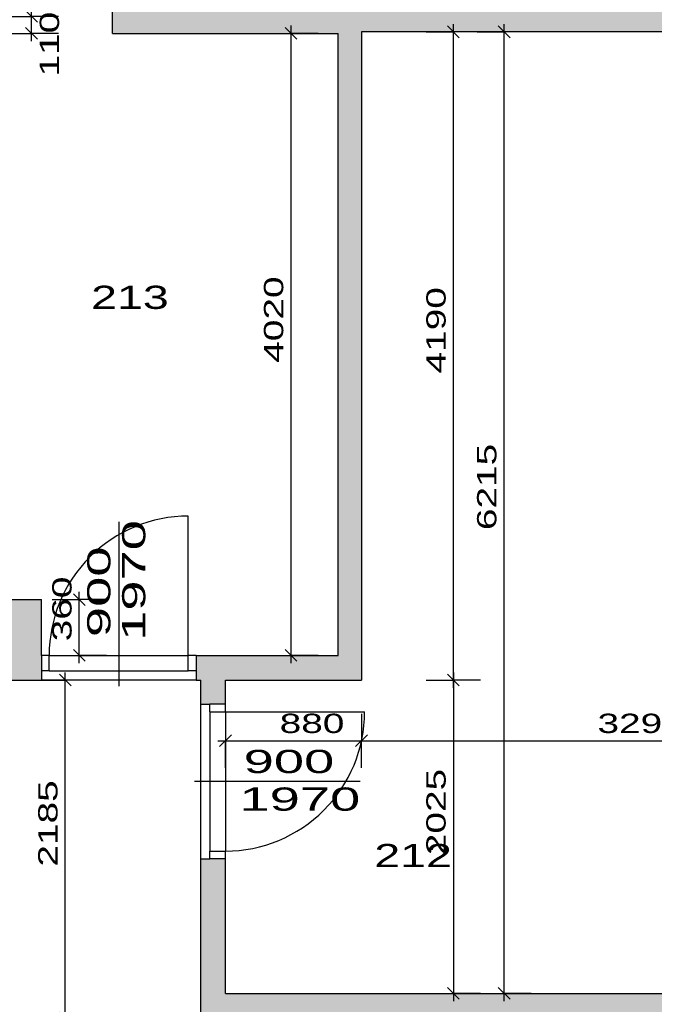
# Model space of a CAD drawing. Extents: x -196363 to 396902, y -489949 to -260582.
# Tile 161 of 256: x 175474 to 179578, y -376843 to -370480. Entities that reach past the tile are written whole.
import ezdxf

# ---------------------------------------------------------------- set-up
doc = ezdxf.new("R2010")
doc.units = 0
doc.header["$MEASUREMENT"] = 0
for name, color, linetype in [('bourani', 15, 'Continuous'), ('koty', 1, 'Continuous'), ('srafbourani', 15, 'Continuous')]:
    doc.layers.add(name, color=color, linetype=linetype)
doc.styles.add('SPIRITTXTSTYLE1', font='ROMAN')
doc.styles.add('SPIRITTXTSTYLE2', font='txt')
doc.linetypes.add('CERCH2', pattern='A,0,-1,[17,dur+dsp vaclavov.shx,S=0.003401,R=0,X=-1,Y=0],0', length=1)
doc.dimstyles.new('SPIRITSTYLE188', dxfattribs={"dimtxt": 125, "dimasz": 12.7, "dimexe": 175, "dimexo": 1545.428345, "dimgap": 50, "dimtad": 1, "dimdec": 3, "dimzin": 0, "dimdsep": 46, "dimlunit": 7, "dimtxsty": 'SPIRITTXTSTYLE1', "dimblk1": '_TICKMARKS188', "dimblk2": '_TICKMARKS188', "dimsah": 1, "dimcen": 0.09, "dimdle": 50, "dimclrd": 1, "dimclre": 1, "dimclrt": 1, "dimadec": 0, "dimazin": 0, "dimtfac": 1, "dimtdec": 4, "dimtofl": 0, "dimtmove": 1, "dimatfit": 0, "dimfxl": 0, "dimtolj": 1, "dimtzin": 0, "dimarcsym": 0})
doc.dimstyles.new('SPIRITSTYLE189', dxfattribs={"dimtxt": 125, "dimasz": 12.7, "dimexe": 175, "dimexo": 1745.453369, "dimgap": 50, "dimtad": 1, "dimdec": 3, "dimzin": 0, "dimdsep": 46, "dimlunit": 7, "dimtxsty": 'SPIRITTXTSTYLE1', "dimblk1": '_TICKMARKS189', "dimblk2": '_TICKMARKS189', "dimsah": 1, "dimcen": 0.09, "dimdle": 50, "dimclrd": 1, "dimclre": 1, "dimclrt": 1, "dimadec": 0, "dimazin": 0, "dimtfac": 1, "dimtdec": 4, "dimtofl": 0, "dimtmove": 1, "dimatfit": 0, "dimfxl": 0, "dimtolj": 1, "dimtzin": 0, "dimarcsym": 0})
doc.dimstyles.new('SPIRITSTYLE191', dxfattribs={"dimtxt": 125, "dimasz": 12.7, "dimexe": 175, "dimexo": 2941.717285, "dimgap": 50, "dimtad": 1, "dimdec": 3, "dimzin": 0, "dimdsep": 46, "dimlunit": 7, "dimtxsty": 'SPIRITTXTSTYLE1', "dimblk1": '_TICKMARKS191', "dimblk2": '_TICKMARKS191', "dimsah": 1, "dimcen": 0.09, "dimdle": 50, "dimclrd": 1, "dimclre": 1, "dimclrt": 1, "dimadec": 0, "dimazin": 0, "dimtfac": 1, "dimtdec": 4, "dimtofl": 0, "dimtmove": 1, "dimatfit": 0, "dimfxl": 0, "dimtolj": 1, "dimtzin": 0, "dimarcsym": 0})
doc.dimstyles.new('SPIRITSTYLE192', dxfattribs={"dimtxt": 125, "dimasz": 12.7, "dimexe": 175, "dimexo": 2085.451172, "dimgap": 50, "dimtad": 1, "dimdec": 3, "dimzin": 0, "dimdsep": 46, "dimlunit": 7, "dimtxsty": 'SPIRITTXTSTYLE1', "dimblk1": '_TICKMARKS192', "dimblk2": '_TICKMARKS192', "dimsah": 1, "dimcen": 0.09, "dimdle": 50, "dimclrd": 1, "dimclre": 1, "dimclrt": 1, "dimadec": 0, "dimazin": 0, "dimtfac": 1, "dimtdec": 4, "dimtofl": 0, "dimtmove": 1, "dimatfit": 0, "dimfxl": 0, "dimtolj": 1, "dimtzin": 0, "dimarcsym": 0})
doc.dimstyles.new('SPIRITSTYLE193', dxfattribs={"dimtxt": 125, "dimasz": 12.7, "dimexe": 175, "dimexo": 2095.44751, "dimgap": 50, "dimtad": 1, "dimdec": 3, "dimzin": 0, "dimdsep": 46, "dimlunit": 7, "dimtxsty": 'SPIRITTXTSTYLE1', "dimblk1": '_TICKMARKS193', "dimblk2": '_TICKMARKS193', "dimsah": 1, "dimcen": 0.09, "dimdle": 50, "dimclrd": 1, "dimclre": 1, "dimclrt": 1, "dimadec": 0, "dimazin": 0, "dimtfac": 1, "dimtdec": 4, "dimtofl": 0, "dimtmove": 1, "dimatfit": 0, "dimfxl": 0, "dimtolj": 1, "dimtzin": 0, "dimarcsym": 0})
doc.dimstyles.new('SPIRITSTYLE278', dxfattribs={"dimtxt": 125, "dimasz": 12.7, "dimexe": 175, "dimexo": 217.137299, "dimgap": 50, "dimtad": 1, "dimdec": 3, "dimzin": 0, "dimdsep": 46, "dimlunit": 7, "dimtxsty": 'SPIRITTXTSTYLE1', "dimblk1": '_TICKMARKS278', "dimblk2": '_TICKMARKS278', "dimsah": 1, "dimcen": 0.09, "dimdle": 50, "dimclrd": 1, "dimclre": 1, "dimclrt": 1, "dimadec": 0, "dimazin": 0, "dimtfac": 1, "dimtdec": 4, "dimtofl": 0, "dimtmove": 1, "dimatfit": 0, "dimfxl": 0, "dimtolj": 1, "dimtzin": 0, "dimarcsym": 0})
doc.dimstyles.new('SPIRITSTYLE401', dxfattribs={"dimtxt": 125, "dimasz": 12.7, "dimexe": 175, "dimexo": 700.803894, "dimgap": 50, "dimtad": 1, "dimdec": 3, "dimzin": 0, "dimdsep": 46, "dimlunit": 7, "dimtxsty": 'SPIRITTXTSTYLE1', "dimblk1": '_TICKMARKS401', "dimblk2": '_TICKMARKS401', "dimsah": 1, "dimcen": 0.09, "dimdle": 50, "dimclrd": 1, "dimclre": 1, "dimclrt": 1, "dimadec": 0, "dimazin": 0, "dimtfac": 1, "dimtdec": 4, "dimtofl": 0, "dimtmove": 1, "dimatfit": 0, "dimfxl": 0, "dimtolj": 1, "dimtzin": 0, "dimarcsym": 0})
doc.dimstyles.new('SPIRITSTYLE402', dxfattribs={"dimtxt": 125, "dimasz": 12.7, "dimexe": 175, "dimexo": 945.97345, "dimgap": 50, "dimtad": 1, "dimdec": 3, "dimzin": 0, "dimdsep": 46, "dimlunit": 7, "dimtxsty": 'SPIRITTXTSTYLE1', "dimblk1": '_TICKMARKS402', "dimblk2": '_TICKMARKS402', "dimsah": 1, "dimcen": 0.09, "dimdle": 50, "dimclrd": 1, "dimclre": 1, "dimclrt": 1, "dimadec": 0, "dimazin": 0, "dimtfac": 1, "dimtdec": 4, "dimtofl": 0, "dimtmove": 1, "dimatfit": 0, "dimfxl": 0, "dimtolj": 1, "dimtzin": 0, "dimarcsym": 0})
doc.dimstyles.new('SPIRITSTYLE410', dxfattribs={"dimtxt": 125, "dimasz": 12.7, "dimexe": 175, "dimexo": 419.072266, "dimgap": 50, "dimtad": 1, "dimdec": 3, "dimzin": 0, "dimdsep": 46, "dimlunit": 7, "dimtxsty": 'SPIRITTXTSTYLE1', "dimblk1": '_TICKMARKS410', "dimblk2": '_TICKMARKS410', "dimsah": 1, "dimcen": 0.09, "dimdle": 50, "dimclrd": 1, "dimclre": 1, "dimclrt": 1, "dimadec": 0, "dimazin": 0, "dimtfac": 1, "dimtdec": 4, "dimtofl": 0, "dimtmove": 1, "dimatfit": 0, "dimfxl": 0, "dimtolj": 1, "dimtzin": 0, "dimarcsym": 0})
doc.dimstyles.new('SPIRITSTYLE411', dxfattribs={"dimtxt": 125, "dimasz": 12.7, "dimexe": 175, "dimexo": 153.116409, "dimgap": 50, "dimtad": 1, "dimdec": 3, "dimzin": 0, "dimdsep": 46, "dimlunit": 7, "dimtxsty": 'SPIRITTXTSTYLE1', "dimblk1": '_TICKMARKS411', "dimblk2": '_TICKMARKS411', "dimsah": 1, "dimcen": 0.09, "dimdle": 50, "dimclrd": 1, "dimclre": 1, "dimclrt": 1, "dimadec": 0, "dimazin": 0, "dimtfac": 1, "dimtdec": 4, "dimtofl": 0, "dimtmove": 1, "dimatfit": 0, "dimfxl": 0, "dimtolj": 1, "dimtzin": 0, "dimarcsym": 0})
doc.dimstyles.new('SPIRITSTYLE412', dxfattribs={"dimtxt": 125, "dimasz": 12.7, "dimexe": 175, "dimexo": 131.040237, "dimgap": 50, "dimtad": 1, "dimdec": 3, "dimzin": 0, "dimdsep": 46, "dimlunit": 7, "dimtxsty": 'SPIRITTXTSTYLE1', "dimblk1": '_TICKMARKS412', "dimblk2": '_TICKMARKS412', "dimsah": 1, "dimcen": 0.09, "dimdle": 50, "dimclrd": 1, "dimclre": 1, "dimclrt": 1, "dimadec": 0, "dimazin": 0, "dimtfac": 1, "dimtdec": 4, "dimtofl": 0, "dimtmove": 1, "dimatfit": 0, "dimfxl": 0, "dimtolj": 1, "dimtzin": 0, "dimarcsym": 0})
doc.dimstyles.new('SPIRITSTYLE413', dxfattribs={"dimtxt": 125, "dimasz": 12.7, "dimexe": 175, "dimexo": -99.196877, "dimgap": 50, "dimtad": 1, "dimdec": 3, "dimzin": 0, "dimdsep": 46, "dimlunit": 7, "dimtxsty": 'SPIRITTXTSTYLE1', "dimblk1": '_TICKMARKS413', "dimblk2": '_TICKMARKS413', "dimsah": 1, "dimcen": 0.09, "dimdle": 50, "dimclrd": 1, "dimclre": 1, "dimclrt": 1, "dimadec": 0, "dimazin": 0, "dimtfac": 1, "dimtdec": 4, "dimtofl": 0, "dimtmove": 1, "dimatfit": 0, "dimfxl": 0, "dimtolj": 1, "dimtzin": 0, "dimarcsym": 0})
doc.dimstyles.new('SPIRITSTYLE415', dxfattribs={"dimtxt": 125, "dimasz": 12.7, "dimexe": 175, "dimexo": 70.169533, "dimgap": 50, "dimtad": 1, "dimdec": 3, "dimzin": 0, "dimdsep": 46, "dimlunit": 7, "dimtxsty": 'SPIRITTXTSTYLE1', "dimblk1": '_TICKMARKS415', "dimblk2": '_TICKMARKS415', "dimsah": 1, "dimcen": 0.09, "dimdle": 50, "dimclrd": 1, "dimclre": 1, "dimclrt": 1, "dimadec": 0, "dimazin": 0, "dimtfac": 1, "dimtdec": 4, "dimtofl": 0, "dimtmove": 1, "dimatfit": 0, "dimfxl": 0, "dimtolj": 1, "dimtzin": 0, "dimarcsym": 0})
pattern_1 = [(45.000008, (858026.688, -24615.152), (-8.41899395, 25.25696945), [0, -23.8125])]

# ---------------------------------------------------------------- blocks, each defined once
blk = doc.blocks.new('_TICKMARKS188')
at = {"color": 1, "linetype": 'Continuous'}
blk.add_line((-3, -3), (3, 3), dxfattribs=at)
blk = doc.blocks.new('*D903')
at = {"color": 1, "linetype": 'Continuous', "ltscale": 300}
for p, q in [((174874.734375, -368472.4375, 1723.800049), (174874.734375, -368647.4375, 1723.800049)), ((176074.734375, -368472.4375, 1723.800049), (176074.734375, -368647.4375, 1723.800049)), ((174824.734375, -368647.4375, 1723.800049), (176124.734375, -368647.4375, 1723.800049)), ((174874.734375, -368822.4375, 1723.800049), (174874.734375, -368647.4375, 1723.800049)), ((176074.734375, -368822.4375, 1723.800049), (176074.734375, -368647.4375, 1723.800049))]:
    blk.add_line(p, q, dxfattribs=at)
at = {"color": 1, "linetype": 'Continuous', "ltscale": 300, "xscale": 12.69999980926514, "yscale": 12.69999980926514, "zscale": 12.69999980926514, "rotation": 180.0000050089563}
blk.add_blockref('_TICKMARKS188', (174874.734375, -368647.4375, 1723.800049), dxfattribs=at)
at = {"color": 1, "linetype": 'Continuous', "ltscale": 300, "xscale": 12.69999980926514, "yscale": 12.69999980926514, "zscale": 12.69999980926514}
blk.add_blockref('_TICKMARKS188', (176074.734375, -368647.4375, 1723.800049), dxfattribs=at)
at = {"color": 1, "linetype": 'Continuous', "ltscale": 300, "style": 'SPIRITTXTSTYLE1', "width": 1.5}
blk.add_text('1200', height=125, dxfattribs=at).set_placement((175361.640625, -368597.46875, 1723.800049))
blk = doc.blocks.new('_TICKMARKS189')
at = {"color": 1, "linetype": 'Continuous'}
blk.add_line((-3, -3), (3, 3), dxfattribs=at)
blk = doc.blocks.new('*D904')
at = {"color": 1, "linetype": 'Continuous', "ltscale": 300}
for p, q in [((176074.734375, -368472.4375, 1723.800049), (176074.734375, -368647.4375, 1723.800049)), ((181364.734375, -368472.4375, 1723.800049), (181364.734375, -368647.4375, 1723.800049)), ((176024.734375, -368647.4375, 1723.800049), (181414.71875, -368647.4375, 1723.800049)), ((176074.734375, -368822.4375, 1723.800049), (176074.734375, -368647.4375, 1723.800049)), ((181364.734375, -368822.4375, 1723.800049), (181364.734375, -368647.4375, 1723.800049))]:
    blk.add_line(p, q, dxfattribs=at)
at = {"color": 1, "linetype": 'Continuous', "ltscale": 300, "xscale": 12.69999980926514, "yscale": 12.69999980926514, "zscale": 12.69999980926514, "rotation": 180.0000050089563}
blk.add_blockref('_TICKMARKS189', (176074.734375, -368647.4375, 1723.800049), dxfattribs=at)
at = {"color": 1, "linetype": 'Continuous', "ltscale": 300, "xscale": 12.69999980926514, "yscale": 12.69999980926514, "zscale": 12.69999980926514}
blk.add_blockref('_TICKMARKS189', (181364.734375, -368647.4375, 1723.800049), dxfattribs=at)
at = {"color": 1, "linetype": 'Continuous', "ltscale": 300, "style": 'SPIRITTXTSTYLE1', "width": 1.5}
blk.add_text('5290', height=125, dxfattribs=at).set_placement((178600.6875, -368597.46875, 1723.800049))
blk = doc.blocks.new('_TICKMARKS191')
at = {"color": 1, "linetype": 'Continuous'}
blk.add_line((-3, -3), (3, 3), dxfattribs=at)
blk = doc.blocks.new('*D906')
at = {"color": 1, "linetype": 'Continuous', "ltscale": 300}
for p, q in [((177684.703125, -368122.4375, 1723.800049), (177684.703125, -368297.4375, 1723.800049)), ((180974.796875, -368122.4375, 1723.800049), (180974.796875, -368297.4375, 1723.800049)), ((181024.796875, -368297.4375, 1723.800049), (177634.71875, -368297.4375, 1723.800049)), ((177684.703125, -368472.4375, 1723.800049), (177684.703125, -368297.4375, 1723.800049)), ((180974.796875, -368472.4375, 1723.800049), (180974.796875, -368297.4375, 1723.800049))]:
    blk.add_line(p, q, dxfattribs=at)
at = {"color": 1, "linetype": 'Continuous', "ltscale": 300, "xscale": 12.69999980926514, "yscale": 12.69999980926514, "zscale": 12.69999980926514}
for p, rotation in [((177684.703125, -368297.4375, 1723.800049), 180.0000050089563), ((180974.796875, -368297.4375, 1723.800049), 360.0000100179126)]:
    blk.add_blockref('_TICKMARKS191', p, dxfattribs=dict(at, rotation=rotation))
at = {"color": 1, "linetype": 'Continuous', "ltscale": 300, "style": 'SPIRITTXTSTYLE1', "width": 1.5}
blk.add_text('3290', height=125, rotation=360.0000100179, dxfattribs=at).set_placement((179210.703125, -368247.46875, 1723.800049))
blk = doc.blocks.new('_TICKMARKS192')
at = {"color": 1, "linetype": 'Continuous'}
blk.add_line((-3, -3), (3, 3), dxfattribs=at)
blk = doc.blocks.new('*D907')
at = {"color": 1, "linetype": 'Continuous', "ltscale": 300}
for p, q in [((177534.734375, -368122.4375, 1723.800049), (177534.734375, -368297.4375, 1723.800049)), ((177684.703125, -368122.4375, 1723.800049), (177684.703125, -368297.4375, 1723.800049)), ((177734.703125, -368297.4375, 1723.800049), (177484.75, -368297.4375, 1723.800049)), ((177534.734375, -368472.4375, 1723.800049), (177534.734375, -368297.4375, 1723.800049)), ((177684.703125, -368472.4375, 1723.800049), (177684.703125, -368297.4375, 1723.800049))]:
    blk.add_line(p, q, dxfattribs=at)
at = {"color": 1, "linetype": 'Continuous', "ltscale": 300, "xscale": 12.69999980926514, "yscale": 12.69999980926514, "zscale": 12.69999980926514}
for p, rotation in [((177534.734375, -368297.4375, 1723.800049), 180.0000050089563), ((177684.703125, -368297.4375, 1723.800049), 360.0000100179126)]:
    blk.add_blockref('_TICKMARKS192', p, dxfattribs=dict(at, rotation=rotation))
at = {"color": 1, "linetype": 'Continuous', "ltscale": 300, "style": 'SPIRITTXTSTYLE1', "width": 1.5}
blk.add_text('150', height=125, rotation=360.0000100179, dxfattribs=at).set_placement((177474.359375, -368268.625, 1723.800049))
blk = doc.blocks.new('_TICKMARKS193')
at = {"color": 1, "linetype": 'Continuous'}
blk.add_line((-3, -3), (3, 3), dxfattribs=at)
blk = doc.blocks.new('*D908')
at = {"color": 1, "linetype": 'Continuous', "ltscale": 300}
for p, q in [((174764.703125, -368122.4375, 1723.800049), (174764.703125, -368297.4375, 1723.800049)), ((177534.734375, -368122.4375, 1723.800049), (177534.734375, -368297.4375, 1723.800049)), ((177584.734375, -368297.4375, 1723.800049), (174714.703125, -368297.4375, 1723.800049)), ((174764.703125, -368472.4375, 1723.800049), (174764.703125, -368297.4375, 1723.800049)), ((177534.734375, -368472.4375, 1723.800049), (177534.734375, -368297.4375, 1723.800049))]:
    blk.add_line(p, q, dxfattribs=at)
at = {"color": 1, "linetype": 'Continuous', "ltscale": 300, "xscale": 12.69999980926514, "yscale": 12.69999980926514, "zscale": 12.69999980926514}
for p, rotation in [((174764.703125, -368297.4375, 1723.800049), 180.0000050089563), ((177534.734375, -368297.4375, 1723.800049), 360.0000100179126)]:
    blk.add_blockref('_TICKMARKS193', p, dxfattribs=dict(at, rotation=rotation))
at = {"color": 1, "linetype": 'Continuous', "ltscale": 300, "style": 'SPIRITTXTSTYLE1', "width": 1.5}
blk.add_text('2770', height=125, rotation=360.0000100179, dxfattribs=at).set_placement((176030.671875, -368247.46875, 1723.800049))
blk = doc.blocks.new('_TICKMARKS401')
at = {"color": 1, "linetype": 'Continuous'}
blk.add_line((-3, -3), (3, 3), dxfattribs=at)
blk = doc.blocks.new('*D1031')
at = {"color": 1, "linetype": 'Continuous', "ltscale": 300}
for p, q in [((175768.890625, -376982.875, 1723.800049), (175768.890625, -374697.875, 1723.800049)), ((175593.890625, -374747.875, 1723.800049), (175768.890625, -374747.875, 1723.800049)), ((175943.890625, -374747.875, 1723.800049), (175768.890625, -374747.875, 1723.800049)), ((175593.890625, -376932.875, 1723.800049), (175768.890625, -376932.875, 1723.800049)), ((175943.890625, -376932.875, 1723.800049), (175768.890625, -376932.875, 1723.800049))]:
    blk.add_line(p, q, dxfattribs=at)
at = {"color": 1, "linetype": 'Continuous', "ltscale": 300, "xscale": 12.69999980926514, "yscale": 12.69999980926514, "zscale": 12.69999980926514}
for p, rotation in [((175768.890625, -374747.875, 1723.800049), 90.00000250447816), ((175768.890625, -376932.875, 1723.800049), 270.0000006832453)]:
    blk.add_blockref('_TICKMARKS401', p, dxfattribs=dict(at, rotation=rotation))
at = {"color": 1, "linetype": 'Continuous', "ltscale": 300, "style": 'SPIRITTXTSTYLE1', "width": 1.5}
blk.add_text('2185', height=125, rotation=90.0000025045, dxfattribs=at).set_placement((175718.890625, -375953.46875, 1723.800049))
blk = doc.blocks.new('_TICKMARKS402')
at = {"color": 1, "linetype": 'Continuous'}
blk.add_line((-3, -3), (3, 3), dxfattribs=at)
blk = doc.blocks.new('*D1032')
at = {"color": 1, "linetype": 'Continuous', "ltscale": 300}
for p, q in [((174398.734375, -374697.875, 1723.800049), (174398.734375, -376382.875, 1723.800049)), ((174223.734375, -374747.875, 1723.800049), (174398.734375, -374747.875, 1723.800049)), ((174573.734375, -374747.875, 1723.800049), (174398.734375, -374747.875, 1723.800049)), ((174223.734375, -376332.875, 1723.800049), (174398.734375, -376332.875, 1723.800049)), ((174573.734375, -376332.875, 1723.800049), (174398.734375, -376332.875, 1723.800049))]:
    blk.add_line(p, q, dxfattribs=at)
at = {"color": 1, "linetype": 'Continuous', "ltscale": 300, "xscale": 12.69999980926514, "yscale": 12.69999980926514, "zscale": 12.69999980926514}
for p, rotation in [((174398.734375, -374747.875, 1723.800049), 90.00000250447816), ((174398.734375, -376332.875, 1723.800049), -90.00000250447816)]:
    blk.add_blockref('_TICKMARKS402', p, dxfattribs=dict(at, rotation=rotation))
at = {"color": 1, "linetype": 'Continuous', "ltscale": 300, "style": 'SPIRITTXTSTYLE1', "width": 1.5}
blk.add_text('1585', height=125, rotation=450.0000193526, dxfattribs=at).set_placement((174348.71875, -375653.46875, 1723.800049))
blk = doc.blocks.new('_TICKMARKS278')
at = {"color": 1, "linetype": 'Continuous'}
blk.add_line((-3, -3), (3, 3), dxfattribs=at)
blk = doc.blocks.new('*D1066')
at = {"color": 1, "linetype": 'Continuous', "ltscale": 300}
for p, q in [((176804.734375, -374965.03125, 1723.800049), (176804.734375, -375140.03125, 1723.800049)), ((177684.703125, -374965.03125, 1723.800049), (177684.703125, -375140.03125, 1723.800049)), ((176754.75, -375140.03125, 1723.800049), (177734.703125, -375140.03125, 1723.800049)), ((176804.734375, -375315, 1723.800049), (176804.734375, -375140.03125, 1723.800049)), ((177684.703125, -375315, 1723.800049), (177684.703125, -375140.03125, 1723.800049))]:
    blk.add_line(p, q, dxfattribs=at)
at = {"color": 1, "linetype": 'Continuous', "ltscale": 300, "xscale": 12.69999980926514, "yscale": 12.69999980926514, "zscale": 12.69999980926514, "rotation": 180.0000050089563}
blk.add_blockref('_TICKMARKS278', (176804.734375, -375140.03125, 1723.800049), dxfattribs=at)
at = {"color": 1, "linetype": 'Continuous', "ltscale": 300, "xscale": 12.69999980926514, "yscale": 12.69999980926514, "zscale": 12.69999980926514}
blk.add_blockref('_TICKMARKS278', (177684.703125, -375140.03125, 1723.800049), dxfattribs=at)
at = {"color": 1, "linetype": 'Continuous', "ltscale": 300, "style": 'SPIRITTXTSTYLE1', "width": 1.5}
blk.add_text('880', height=125, dxfattribs=at).set_placement((177155.4375, -375090.03125, 1723.800049))
blk = doc.blocks.new('*D1067')
at = {"color": 1, "linetype": 'Continuous', "ltscale": 300}
for p, q in [((177684.703125, -374965.03125, 1723.800049), (177684.703125, -375140.03125, 1723.800049)), ((180974.796875, -374965.03125, 1723.800049), (180974.796875, -375140.03125, 1723.800049)), ((177634.71875, -375140.03125, 1723.800049), (181024.796875, -375140.03125, 1723.800049)), ((177684.703125, -375315, 1723.800049), (177684.703125, -375140.03125, 1723.800049)), ((180974.796875, -375315, 1723.800049), (180974.796875, -375140.03125, 1723.800049))]:
    blk.add_line(p, q, dxfattribs=at)
at = {"color": 1, "linetype": 'Continuous', "ltscale": 300, "xscale": 12.69999980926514, "yscale": 12.69999980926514, "zscale": 12.69999980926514, "rotation": 180.0000050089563}
blk.add_blockref('_TICKMARKS278', (177684.703125, -375140.03125, 1723.800049), dxfattribs=at)
at = {"color": 1, "linetype": 'Continuous', "ltscale": 300, "xscale": 12.69999980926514, "yscale": 12.69999980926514, "zscale": 12.69999980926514}
blk.add_blockref('_TICKMARKS278', (180974.796875, -375140.03125, 1723.800049), dxfattribs=at)
at = {"color": 1, "linetype": 'Continuous', "ltscale": 300, "style": 'SPIRITTXTSTYLE1', "width": 1.5}
blk.add_text('3290', height=125, dxfattribs=at).set_placement((179210.703125, -375090.03125, 1723.800049))
blk = doc.blocks.new('_TICKMARKS410')
at = {"color": 1, "linetype": 'Continuous'}
blk.add_line((-3, -3), (3, 3), dxfattribs=at)
blk = doc.blocks.new('*D1068')
at = {"color": 1, "linetype": 'Continuous', "ltscale": 300}
for p, q in [((178278.78125, -374697.875, 1723.80005), (178278.78125, -376822.90625, 1723.80005)), ((178103.78125, -374747.875, 1723.80005), (178278.78125, -374747.875, 1723.80005)), ((178453.78125, -374747.875, 1723.80005), (178278.78125, -374747.875, 1723.80005)), ((178103.78125, -376772.875, 1723.80005), (178278.78125, -376772.875, 1723.80005)), ((178453.78125, -376772.875, 1723.80005), (178278.78125, -376772.875, 1723.80005))]:
    blk.add_line(p, q, dxfattribs=at)
at = {"color": 1, "linetype": 'Continuous', "ltscale": 300, "xscale": 12.69999980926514, "yscale": 12.69999980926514, "zscale": 12.69999980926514}
for p, rotation in [((178278.78125, -374747.875, 1723.80005), 90.00000250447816), ((178278.78125, -376772.875, 1723.80005), -90.00000250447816)]:
    blk.add_blockref('_TICKMARKS410', p, dxfattribs=dict(at, rotation=rotation))
at = {"color": 1, "linetype": 'Continuous', "ltscale": 300, "style": 'SPIRITTXTSTYLE1', "width": 1.5}
blk.add_text('2025', height=125, rotation=450.000019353, dxfattribs=at).set_placement((178228.78125, -375879.40625, 1723.80005))
blk = doc.blocks.new('*D1069')
at = {"color": 1, "linetype": 'Continuous', "ltscale": 300}
for p, q in [((178103.78125, -370557.90625, 1723.80005), (178278.78125, -370557.90625, 1723.80005)), ((178278.78125, -374797.875, 1723.80005), (178278.78125, -370507.90625, 1723.80005)), ((178453.78125, -370557.90625, 1723.80005), (178278.78125, -370557.90625, 1723.80005)), ((178103.78125, -374747.875, 1723.80005), (178278.78125, -374747.875, 1723.80005)), ((178453.78125, -374747.875, 1723.80005), (178278.78125, -374747.875, 1723.80005))]:
    blk.add_line(p, q, dxfattribs=at)
at = {"color": 1, "linetype": 'Continuous', "ltscale": 300, "xscale": 12.69999980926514, "yscale": 12.69999980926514, "zscale": 12.69999980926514}
for p, rotation in [((178278.78125, -370557.90625, 1723.80005), 90.00000250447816), ((178278.78125, -374747.875, 1723.80005), 270.0000006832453)]:
    blk.add_blockref('_TICKMARKS410', p, dxfattribs=dict(at, rotation=rotation))
at = {"color": 1, "linetype": 'Continuous', "ltscale": 300, "style": 'SPIRITTXTSTYLE1', "width": 1.5}
blk.add_text('4190', height=125, rotation=90.000002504, dxfattribs=at).set_placement((178228.78125, -372765.96875, 1723.80005))
blk = doc.blocks.new('_TICKMARKS411')
at = {"color": 1, "linetype": 'Continuous'}
blk.add_line((-3, -3), (3, 3), dxfattribs=at)
blk = doc.blocks.new('*D1070')
at = {"color": 1, "linetype": 'Continuous', "ltscale": 300}
for p, q in [((178431.90625, -370557.90625, 1723.800049), (178606.890625, -370557.90625, 1723.800049)), ((178606.890625, -376822.90625, 1723.800049), (178606.890625, -370507.90625, 1723.800049)), ((178781.890625, -370557.90625, 1723.800049), (178606.890625, -370557.90625, 1723.800049)), ((178431.90625, -376772.875, 1723.800049), (178606.890625, -376772.875, 1723.800049)), ((178781.890625, -376772.875, 1723.800049), (178606.890625, -376772.875, 1723.800049))]:
    blk.add_line(p, q, dxfattribs=at)
at = {"color": 1, "linetype": 'Continuous', "ltscale": 300, "xscale": 12.69999980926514, "yscale": 12.69999980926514, "zscale": 12.69999980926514}
for p, rotation in [((178606.890625, -370557.90625, 1723.800049), 90.00000250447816), ((178606.890625, -376772.875, 1723.800049), 270.0000006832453)]:
    blk.add_blockref('_TICKMARKS411', p, dxfattribs=dict(at, rotation=rotation))
at = {"color": 1, "linetype": 'Continuous', "ltscale": 300, "style": 'SPIRITTXTSTYLE1', "width": 1.5}
blk.add_text('6215', height=125, rotation=90.0000025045, dxfattribs=at).set_placement((178556.890625, -373778.5, 1723.800049))
blk = doc.blocks.new('_TICKMARKS412')
at = {"color": 1, "linetype": 'Continuous'}
blk.add_line((-3, -3), (3, 3), dxfattribs=at)
blk = doc.blocks.new('*D1071')
at = {"color": 1, "linetype": 'Continuous', "ltscale": 300}
for p, q in [((177228.703125, -374637.90625, 1723.800049), (177228.703125, -370517.875, 1723.800049)), ((177053.703125, -370567.90625, 1723.800049), (177228.703125, -370567.90625, 1723.800049)), ((177403.703125, -370567.90625, 1723.800049), (177228.703125, -370567.90625, 1723.800049)), ((177053.703125, -374587.875, 1723.800049), (177228.703125, -374587.875, 1723.800049)), ((177403.703125, -374587.875, 1723.800049), (177228.703125, -374587.875, 1723.800049))]:
    blk.add_line(p, q, dxfattribs=at)
at = {"color": 1, "linetype": 'Continuous', "ltscale": 300, "xscale": 12.69999980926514, "yscale": 12.69999980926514, "zscale": 12.69999980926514}
for p, rotation in [((177228.703125, -370567.90625, 1723.800049), 90.00000250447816), ((177228.703125, -374587.875, 1723.800049), 270.0000006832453)]:
    blk.add_blockref('_TICKMARKS412', p, dxfattribs=dict(at, rotation=rotation))
at = {"color": 1, "linetype": 'Continuous', "ltscale": 300, "style": 'SPIRITTXTSTYLE1', "width": 1.5}
blk.add_text('4020', height=125, rotation=90.0000025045, dxfattribs=at).set_placement((177178.6875, -372696.9375, 1723.800049))
blk = doc.blocks.new('_TICKMARKS413')
at = {"color": 1, "linetype": 'Continuous'}
blk.add_line((-3, -3), (3, 3), dxfattribs=at)
blk = doc.blocks.new('*D1072')
at = {"color": 1, "linetype": 'Continuous', "ltscale": 300}
for p, q in [((175550.515625, -370617.90625, 1723.800049), (175550.515625, -370407.875, 1723.800049)), ((175375.515625, -370457.875, 1723.800049), (175550.515625, -370457.875, 1723.800049)), ((175725.515625, -370457.875, 1723.800049), (175550.515625, -370457.875, 1723.800049)), ((175375.515625, -370567.90625, 1723.800049), (175550.515625, -370567.90625, 1723.800049)), ((175725.515625, -370567.90625, 1723.800049), (175550.515625, -370567.90625, 1723.800049))]:
    blk.add_line(p, q, dxfattribs=at)
at = {"color": 1, "linetype": 'Continuous', "ltscale": 300, "xscale": 12.69999980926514, "yscale": 12.69999980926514, "zscale": 12.69999980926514}
for p, rotation in [((175550.515625, -370457.875, 1723.800049), 90.00000250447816), ((175550.515625, -370567.90625, 1723.800049), 270.0000006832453)]:
    blk.add_blockref('_TICKMARKS413', p, dxfattribs=dict(at, rotation=rotation))
at = {"color": 1, "linetype": 'Continuous', "ltscale": 300, "style": 'SPIRITTXTSTYLE1', "width": 1.5}
blk.add_text('110', height=125, rotation=90.0000025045, dxfattribs=at).set_placement((175728.609375, -370846.75, 1723.800049))
blk = doc.blocks.new('_TICKMARKS415')
at = {"color": 1, "linetype": 'Continuous'}
blk.add_line((-3, -3), (3, 3), dxfattribs=at)
blk = doc.blocks.new('*D1076')
at = {"color": 1, "linetype": 'Continuous', "ltscale": 300}
for p, q in [((175859.875, -374637.90625, 1723.80005), (175859.875, -374177.90625, 1723.80005)), ((175684.875, -374227.90625, 1723.80005), (175859.875, -374227.90625, 1723.80005)), ((176034.875, -374227.90625, 1723.80005), (175859.875, -374227.90625, 1723.80005)), ((175684.875, -374587.875, 1723.80005), (175859.875, -374587.875, 1723.80005)), ((176034.875, -374587.875, 1723.80005), (175859.875, -374587.875, 1723.80005))]:
    blk.add_line(p, q, dxfattribs=at)
at = {"color": 1, "linetype": 'Continuous', "ltscale": 300, "xscale": 12.69999980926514, "yscale": 12.69999980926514, "zscale": 12.69999980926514}
for p, rotation in [((175859.875, -374227.90625, 1723.80005), 90.00000250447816), ((175859.875, -374587.875, 1723.80005), 270.0000006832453)]:
    blk.add_blockref('_TICKMARKS415', p, dxfattribs=dict(at, rotation=rotation))
at = {"color": 1, "linetype": 'Continuous', "ltscale": 300, "style": 'SPIRITTXTSTYLE1', "width": 1.5}
blk.add_text('360', height=125, rotation=90.000002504, dxfattribs=at).set_placement((175809.875, -374497.21875, 1723.80005))

msp = doc.modelspace()

# ---------------------------------------------------------------- hatches: boundary and pattern name
at = {"layer": 'srafbourani', "linetype": 'Continuous', "ltscale": 300}
h = msp.add_hatch(dxfattribs=at)
h.set_pattern_fill('Nasyp-1', color=15, scale=23.8125, angle=45.000008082, style=0, pattern_type=2)
h.set_pattern_definition(pattern_1)
h.paths.add_polyline_path([(176614.73438, -374587.875), (176614.73438, -374687.875), (176614.73438, -374747.875), (176644.70312, -374747.875), (176644.70312, -374902.875), (176704.71875, -374902.875), (176804.73438, -374902.875), (176804.73438, -374747.875), (177684.70312, -374747.875), (177684.70312, -370557.90625), (180354.78125, -370557.90625), (180354.78125, -370677.875), (180504.79688, -370677.875), (180504.79688, -370557.90625), (180974.79688, -370557.90625), (180974.79688, -370967.90625), (180784.79688, -370967.90625), (180784.79688, -371117.875), (180974.79688, -371117.875), (180974.79688, -371412.875), (181364.73438, -371412.875), (181364.73438, -370042.90625), (179229.75, -370042.90625), (176074.73438, -370042.90625), (176074.73438, -370567.90625), (177534.73438, -370567.90625), (177534.73438, -374587.875)], flags=0)
h = msp.add_hatch(dxfattribs=at)
h.set_pattern_fill('Nasyp-1', color=15, scale=23.8125, angle=45.000008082, style=0, pattern_type=2)
h.set_pattern_definition(pattern_1)
h.paths.add_polyline_path([(175424.70312, -374387.875), (175424.70312, -374747.875), (175614.70312, -374747.875), (175614.70312, -374687.875), (175614.70312, -374587.875), (175614.70312, -374227.90625), (174764.70312, -374227.90625), (174764.70312, -371117.875), (174344.70312, -371117.875), (174344.70312, -371127.875), (174614.73438, -371127.875), (174614.73438, -374227.90625), (173514.75, -374227.90625), (173514.75, -374587.875), (173489.73438, -374587.875), (173489.73438, -374687.875), (173489.73438, -374747.875), (173679.75, -374747.875), (173679.75, -374387.875)], flags=0)
h = msp.add_hatch(dxfattribs=at)
h.set_pattern_fill('Nasyp-1', color=15, scale=23.8125, angle=45.000008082, style=0, pattern_type=2)
h.set_pattern_definition(pattern_1)
h.paths.add_polyline_path([(176804.73438, -376772.875), (176804.73438, -375902.875), (176704.71875, -375902.875), (176644.70312, -375902.875), (176644.70312, -376932.875), (180354.78125, -376932.875), (180354.78125, -376772.875)], flags=0)

# ---------------------------------------------------------------- linework, layer by layer
at = {"layer": 'bourani', "color": 15, "linetype": 'Continuous', "ltscale": 300}
for p, q in [((176074.73438, -370567.90625, 2623.80005), (176074.73438, -370042.90625, 2623.80005)), ((180354.78125, -370557.90625, 2623.80005), (177684.70312, -370557.90625, 2623.80005)), ((177684.70312, -370557.90625, 2623.80005), (177684.70312, -374747.875, 2623.80005)), ((176074.73438, -370567.90625, 2623.80005), (177534.73438, -370567.90625, 2623.80005)), ((177534.73438, -374587.875, 2623.80005), (177534.73438, -370567.90625, 2623.80005)), ((176564.73438, -374587.875, 2623.80005), (176564.73438, -373687.90625, 2623.80005)), ((174764.70312, -374227.90625, 2623.80005), (175614.70312, -374227.90625, 2623.80005)), ((175614.70312, -374587.875, 2623.80005), (175614.70312, -374227.90625, 2623.80005)), ((175614.70312, -374587.875, 2623.80005), (175614.70312, -374587.875, 2623.80005)), ((175664.71875, -374587.875, 2623.80005), (175614.70312, -374587.875, 2623.80005)), ((175664.71875, -374687.875, 2623.80005), (175664.71875, -374587.875, 2623.80005)), ((176564.73438, -374687.875, 2623.80005), (176564.73438, -374587.875, 2623.80005)), ((176614.73438, -374587.875, 2623.80005), (176564.73438, -374587.875, 2623.80005)), ((176614.73438, -374587.875, 2623.80005), (177534.73438, -374587.875, 2623.80005)), ((175614.70312, -374687.875, 2623.80005), (175614.70312, -374747.875, 2623.80005)), ((175664.71875, -374687.875, 2623.80005), (175614.70312, -374687.875, 2623.80005)), ((176614.73438, -374687.875, 2623.80005), (176564.73438, -374687.875, 2623.80005)), ((176614.73438, -374687.875, 2623.80005), (176614.73438, -374747.875, 2623.80005)), ((175424.70312, -374747.875, 2623.80005), (175614.70312, -374747.875, 2623.80005)), ((176614.73438, -374747.875, 2623.80005), (176644.70312, -374747.875, 2623.80005)), ((176644.70312, -374902.875, 2623.80005), (176644.70312, -374747.875, 2623.80005)), ((176804.73438, -374902.875, 2623.80005), (176804.73438, -374747.875, 2623.80005)), ((176804.73438, -374747.875, 2623.80005), (177684.70312, -374747.875, 2623.80005)), ((176644.70312, -374902.875, 2623.80005), (176704.71875, -374902.875, 2623.80005)), ((176704.71875, -374952.90625, 2623.80005), (176704.71875, -374902.875, 2623.80005)), ((176704.71875, -374952.90625, 2623.80005), (176804.73438, -374952.90625, 2623.80005)), ((176804.73438, -374952.90625, 2623.80005), (176804.73438, -374902.875, 2623.80005)), ((176804.73438, -374952.90625, 2623.80005), (177704.75, -374952.90625, 2623.80005)), ((176644.70312, -376932.875, 2623.80005), (176644.70312, -375902.875, 2623.80005)), ((176644.70312, -375902.875, 2623.80005), (176704.71875, -375902.875, 2623.80005)), ((176704.71875, -375902.875, 2623.80005), (176704.71875, -375852.90625, 2623.80005)), ((176704.71875, -375852.90625, 2623.80005), (176804.73438, -375852.90625, 2623.80005)), ((176804.73438, -375902.875, 2623.80005), (176804.73438, -375852.90625, 2623.80005)), ((176804.73438, -376772.875, 2623.80005), (176804.73438, -375902.875, 2623.80005)), ((176804.73438, -376772.875, 2623.80005), (180354.78125, -376772.875, 2623.80005))]:
    msp.add_line(p, q, dxfattribs=at)
at = {"layer": 'bourani', "color": 15, "linetype": 'Continuous', "ltscale": 250}
for p, q in [((176114.71875, -373725.96875, 1723.80005), (176114.71875, -374788.125, 1723.80005)), ((177677.01562, -375402.90625, 1723.80005), (176604.51562, -375402.90625, 1723.80005))]:
    msp.add_line(p, q, dxfattribs=at)
at = {"layer": 'bourani', "color": 15, "linetype": 'Continuous', "ltscale": 304.799988}
for p, q in [((175614.70312, -374587.875, 1723.80005), (175614.70312, -374687.875, 1723.80005)), ((176614.73438, -374587.875, 1723.80005), (176614.73438, -374687.875, 1723.80005)), ((176804.73438, -374902.875, 1723.80005), (176704.71875, -374902.875, 1723.80005)), ((176804.73438, -375902.875, 1723.80005), (176704.71875, -375902.875, 1723.80005))]:
    msp.add_line(p, q, dxfattribs=at)
at = {"layer": 'bourani', "color": 15, "linetype": 'Continuous', "ltscale": 370.000031}
for p, q in [((175664.71875, -374587.875, 1723.80005), (176564.73438, -374587.875, 1723.80005)), ((175664.71875, -374687.875, 1723.80005), (176564.73438, -374687.875, 1723.80005)), ((176704.71875, -374952.90625, 1723.80005), (176704.71875, -375852.875, 1723.80005)), ((176804.73438, -374952.90625, 1723.80005), (176804.73438, -375852.875, 1723.80005))]:
    msp.add_line(p, q, dxfattribs=at)
at = {"layer": 'bourani', "color": 15, "linetype": 'CERCH2', "ltscale": 300}
for p, q in [((176614.73438, -374747.875, 2623.80005), (175614.70312, -374747.875, 2623.80005)), ((176644.70312, -375902.875, 2623.80005), (176644.70312, -374902.875, 2623.80005))]:
    msp.add_line(p, q, dxfattribs=at)
at = {"layer": 'bourani', "color": 15, "linetype": 'Continuous', "ltscale": 300}
for centre, radius, start, end in [((176564.73438, -374587.875, 2623.80005), 899.99475, 89.999606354, 180.000005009), ((176804.73438, -374952.90625, 2623.80005), 900.013, 270.000000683, 360.000010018)]:
    msp.add_arc(centre, radius, start, end, dxfattribs=at)
for p in [(176114.71875, -374587.875, 2623.80005), (176804.73438, -375402.90625, 2623.80005)]:
    msp.add_point(p, dxfattribs=at)
at = {"layer": 'bourani', "color": 15, "linetype": 'Continuous', "ltscale": 304.799988}
for p in [(176114.71875, -374587.875, 1723.80005), (176804.73438, -375402.90625, 1723.80005)]:
    msp.add_point(p, dxfattribs=at)
at = {"layer": 'bourani', "color": 15, "linetype": 'Continuous', "ltscale": 250}
for p in [(176114.71875, -374587.875, 1723.80005), (176114.71875, -374687.875, 1723.80005), (176704.71875, -375402.90625, 1723.80005), (176804.73438, -375402.90625, 1723.80005)]:
    msp.add_point(p, dxfattribs=at)

# ---------------------------------------------------------------- texts
at = {"layer": 'bourani', "color": 15, "linetype": 'CERCH2', "ltscale": 300, "style": 'SPIRITTXTSTYLE2', "width": 1.5}
for s, p in [('213', (175936.07812, -372348.90625, 1723.80005)), ('212', (177767.3125, -375957, 1723.80005))]:
    msp.add_text(s, height=150, dxfattribs=at).set_placement(p)
at = {"layer": 'bourani', "color": 15, "linetype": 'Continuous', "ltscale": 250, "style": 'SPIRITTXTSTYLE1', "width": 1.75}
for s, p in [('1970', (176286.60938, -374494.59375)), ('900', (176060.59375, -374470.03125))]:
    msp.add_text(s, height=150, rotation=90.000002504, dxfattribs=at).set_placement(p)
for s, p in [('900', (176922.60938, -375348.78125)), ('1970', (176895.46875, -375591.96875))]:
    msp.add_text(s, height=150, dxfattribs=at).set_placement(p)

# ---------------------------------------------------------------- dimensions: what is measured, and where the dimension line sits
at = {"layer": 'koty', "color": 1, "linetype": 'Continuous', "ltscale": 300}
for base, p1, p2, dimstyle, picture, middle in [((177534.73438, -368297.4375, 1723.80005), (177534.73438, -370567.90625, 1723.80005), (174764.70312, -371117.875, 1723.80005), 'SPIRITSTYLE193', '*D908', (176149.71875, -368297.4375, 1723.80005)), ((181064.75, -368297.4375, 1723.80005), (180974.79688, -371412.875, 1723.80005), (177684.70312, -370557.90625, 1723.80005), 'SPIRITSTYLE191', '*D906', (179329.75, -368297.4375, 1723.80005)), ((174874.73438, -368647.4375, 1723.80005), (174874.73438, -370367.875, 1723.80005), (176074.73438, -370567.90625, 1723.80005), 'SPIRITSTYLE188', '*D903', (175474.73438, -368647.4375, 1723.80005)), ((176074.73438, -368647.4375, 1723.80005), (176074.73438, -370567.90625, 1723.80005), (181364.73438, -370727.875, 1723.80005), 'SPIRITSTYLE189', '*D904', (178719.73438, -368647.4375, 1723.80005)), ((176804.73438, -375140.03125, 1723.80005), (176804.73438, -374747.875, 1723.80005), (177684.70312, -374747.875, 1723.80005), 'SPIRITSTYLE278', '*D1066', (177244.71875, -375140.03125, 1723.80005)), ((177794.73438, -375140.03125, 1723.80005), (177684.70312, -374747.875, 1723.80005), (180974.79688, -374747.875, 1723.80005), 'SPIRITSTYLE278', '*D1067', (179329.75, -375140.03125, 1723.80005))]:
    dim = msp.add_linear_dim(base=base, p1=p1, p2=p2, dimstyle=dimstyle, dxfattribs=at)
    dim.commit()
    dim.dimension.update_dxf_attribs({"geometry": picture, "text_midpoint": middle})
dim = msp.add_linear_dim(base=(177684.70312, -368297.4375, 1723.80005), p1=(177684.70312, -370557.90625, 1723.80005), p2=(177534.73438, -370567.90625, 1723.80005), dimstyle='SPIRITSTYLE192', dxfattribs=at)
dim.commit()
dim.dimension.update_dxf_attribs({"geometry": '*D907', "text_midpoint": (177331.5, -368268.625), "dimtype": 160})
dim = msp.add_linear_dim(base=(175550.51562, -370567.90625, 1723.80005), p1=(176074.73438, -370567.90625, 1723.80005), p2=(175474.70312, -370457.875, 1723.80005), angle=90.000002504, dimstyle='SPIRITSTYLE413', dxfattribs=at)
dim.commit()
dim.dimension.update_dxf_attribs({"geometry": '*D1072', "text_midpoint": (175550.04688, -370846.75), "dimtype": 160})
for base, p1, p2, dimstyle, picture, middle in [((177228.70312, -374587.875, 1723.80005), (177534.73438, -374587.875, 1723.80005), (177534.73438, -370567.90625, 1723.80005), 'SPIRITSTYLE412', '*D1071', (177228.70312, -372577.90625, 1723.80005)), ((178278.78125, -374747.875, 1723.80005), (177684.70312, -374747.875, 1723.80005), (177684.70312, -370557.90625, 1723.80005), 'SPIRITSTYLE410', '*D1069', (178278.78125, -372652.875, 1723.80005)), ((178606.89062, -376772.875, 1723.80005), (178278.78125, -376772.875, 1723.80005), (178278.78125, -370557.90625, 1723.80005), 'SPIRITSTYLE411', '*D1070', (178606.89062, -373665.40625, 1723.80005)), ((175859.875, -374587.875, 1723.80005), (176564.73438, -374587.875, 1723.80005), (175614.70312, -374227.90625, 1723.80005), 'SPIRITSTYLE415', '*D1076', (175859.875, -374407.90625, 1723.80005)), ((174398.73438, -374747.875, 1723.80005), (175519.70312, -374747.875, 1723.80005), (174779.73438, -376332.875, 1723.80005), 'SPIRITSTYLE402', '*D1032', (174398.73438, -375540.375, 1723.80005)), ((175768.89062, -376932.875, 1723.80005), (176644.70312, -376932.875, 1723.80005), (176644.70312, -374747.875, 1723.80005), 'SPIRITSTYLE401', '*D1031', (175768.89062, -375840.375, 1723.80005)), ((178278.78125, -374747.875, 1723.80005), (177684.70312, -374747.875, 1723.80005), (177794.73438, -376772.875, 1723.80005), 'SPIRITSTYLE410', '*D1068', (178278.78125, -375760.375, 1723.80005))]:
    dim = msp.add_linear_dim(base=base, p1=p1, p2=p2, angle=90.000002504, dimstyle=dimstyle, dxfattribs=at)
    dim.commit()
    dim.dimension.update_dxf_attribs({"geometry": picture, "text_midpoint": middle})

doc.saveas('drawing.dxf')
